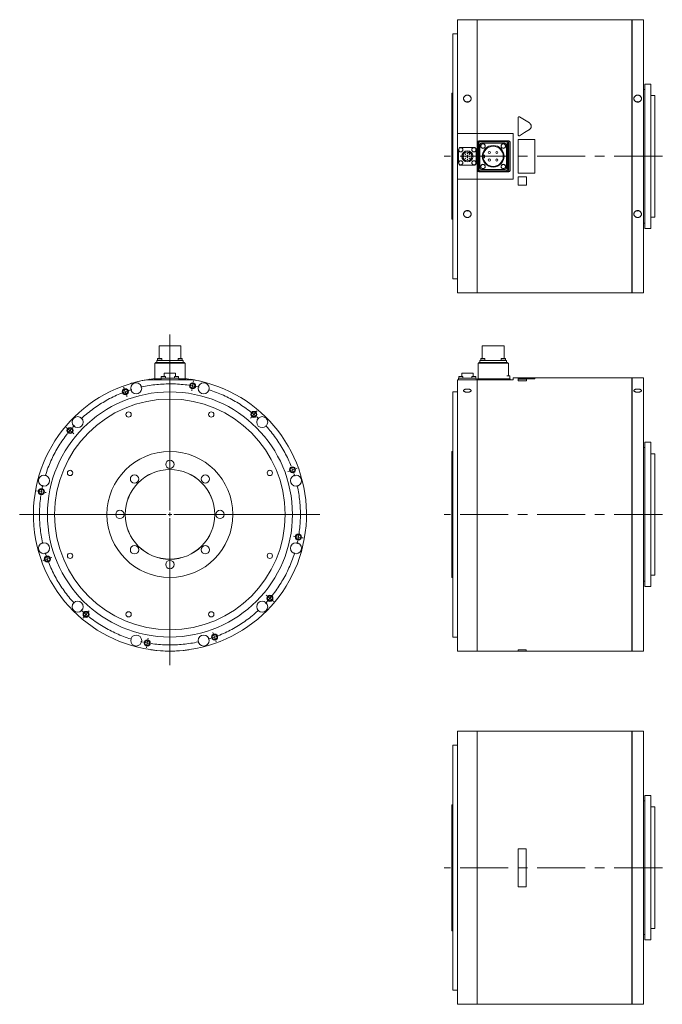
# Model space of a CAD drawing. Header units: millimetres. Extents: x 150 to 1959, y 73 to 1400.
# Tile 1 of 4: x 150 to 997, y 73 to 1370. Entities that reach past the tile are written whole.
import ezdxf

# ---------------------------------------------------------------- set-up
doc = ezdxf.new("R2010")
doc.units = ezdxf.units.MM
doc.header["$LTSCALE"] = 5
doc.linetypes.add('CENTERX2', pattern=[20.32, 12.7, -2.54, 2.54, -2.54])

# ---------------------------------------------------------------- blocks, each defined once
blk = doc.blocks.new('SW_CENTERMARKSYMBOL_3')
at = {"color": 6, "linetype": 'Continuous', "lineweight": 0}
for p, q in [((89.6, 12.7), (89.8, 14.2)), ((-1.7, 4.7), (-2.2, 6.1)), ((0, 0), (-0.9, 2.3)), ((0, 0), (0.9, -2.3)), ((87.8, 2.8), (87.6, 1.4)), ((88.7, 7.8), (88.3, 5.3)), ((88.7, 7.8), (89.1, 10.2)), ((1.7, -4.7), (2.2, -6.1)), ((172.6, -26), (173.6, -24.9)), ((166.2, -33.7), (165.2, -34.8)), ((169.4, -29.9), (167.8, -31.8)), ((169.4, -29.9), (171, -28)), ((-76.8, -47.9), (-77.9, -46.9)), ((-72.9, -51.1), (-74.8, -49.5)), ((-72.9, -51.1), (-71, -52.7)), ((-69.1, -54.3), (-68, -55.2)), ((220.5, -102.8), (218.1, -103.7)), ((220.5, -102.8), (222.8, -101.9)), ((225.2, -101.1), (226.6, -100.6)), ((215.8, -104.5), (214.3, -105)), ((-115.5, -130.9), (-117, -130.6)), ((-110.6, -131.8), (-113, -131.3)), ((-110.6, -131.8), (-108.1, -132.2)), ((-105.6, -132.6), (-104.2, -132.9)), ((223.3, -190.6), (221.8, -190.4)), ((228.2, -191.5), (225.8, -191.1)), ((228.2, -191.5), (230.7, -191.9)), ((233.1, -192.4), (234.6, -192.6)), ((-102.8, -220.5), (-105.1, -221.3)), ((-102.8, -220.5), (-100.5, -219.6)), ((-98.1, -218.7), (-96.7, -218.2)), ((-107.5, -222.2), (-108.9, -222.7)), ((186.8, -269), (185.6, -268)), ((190.6, -272.2), (188.7, -270.6)), ((190.6, -272.2), (192.5, -273.8)), ((194.4, -275.4), (195.6, -276.4)), ((-54.9, -297.2), (-55.9, -298.4)), ((-51.7, -293.4), (-53.3, -295.3)), ((-51.7, -293.4), (-50.1, -291.5)), ((-48.5, -289.6), (-47.6, -288.4)), ((115.9, -318.6), (115.4, -317.1)), ((117.7, -323.3), (116.8, -320.9)), ((117.7, -323.3), (118.5, -325.6)), ((28.1, -335.9), (27.8, -337.4)), ((29, -331), (28.5, -333.5)), ((29, -331), (29.4, -328.6)), ((29.8, -326.1), (30.1, -324.6)), ((119.4, -328), (119.9, -329.4))]:
    blk.add_line(p, q, dxfattribs=at)
for start, end in [(109.1672, 110), (80, 80.8328), (79.1672, 80), (110, 110.8328), (50, 50.8328), (49.1672, 50), (140, 140.8328), (139.1672, 140), (20, 20.8328), (19.1672, 20), (169.1672, 170), (170, 170.8328), (349.1672, 350), (350, 350.8328), (199.1672, 200), (200, 200.8328), (319.1672, 320), (320, 320.8328), (229.1672, 230), (230, 230.8328), (289.1672, 290), (290, 290.8328), (259.1672, 260), (260, 260.8328)]:
    blk.add_arc((58.8, -161.6), 172, start, end, dxfattribs=at)
at = {"color": 6, "linetype": 'CENTERX2', "lineweight": 0}
for start, end in [(81.6656, 108.3344), (51.6656, 78.3344), (111.6656, 138.3344), (21.6656, 48.3344), (141.6656, 168.3344), (351.6656, 18.3344), (171.6656, 198.3344), (321.6656, 348.3344), (201.6656, 228.3344), (291.6656, 318.3344), (231.6656, 258.3344), (261.6656, 288.3344)]:
    blk.add_arc((58.8, -161.6), 172, start, end, dxfattribs=at)
blk = doc.blocks.new('SW_CENTERMARKSYMBOL_4')
at = {"color": 6, "linetype": 'Continuous', "lineweight": 0}
for p, q in [((0, 5), (0, 237.2)), ((-5, 0), (-198.1, 0)), ((0, 0), (-2.5, 0)), ((0, 0), (0, 2.5)), ((0, 0), (0, -2.5)), ((0, 0), (2.5, 0)), ((5, 0), (197.7, 0)), ((0, -5), (0, -198.5))]:
    blk.add_line(p, q, dxfattribs=at)

msp = doc.modelspace()

# ---------------------------------------------------------------- linework, layer by layer
at = {"color": 7, "linetype": 'Continuous', "lineweight": 15}
for p, q in [((753, 1370.4), (727, 1370.4)), ((727, 1370.4), (727, 1220.3)), ((753, 1370.4), (753, 1220.3)), ((753.1, 1369.4), (753, 1369.4)), ((956.9, 1370.4), (753.1, 1370.4)), ((753.1, 1220.3), (753.1, 1370.4)), ((956.9, 1370.4), (956.9, 1010.4)), ((957, 1369.4), (956.9, 1369.4)), ((972, 1370.4), (957, 1370.4)), ((957, 1010.4), (957, 1370.4)), ((972, 1370.4), (972, 1010.4)), ((727, 1351.9), (721, 1351.9)), ((721, 1351.9), (721, 1028.9)), ((982, 1285.4), (974, 1285.4)), ((974, 1285.4), (974, 1095.4)), ((982, 1285.4), (982, 1095.4)), ((721, 1273.4), (719.5, 1273.4)), ((719.5, 1273.4), (719.5, 1107.4)), ((974, 1278.4), (972, 1278.4)), ((987, 1270.4), (982, 1270.4)), ((987, 1270.4), (987, 1110.4)), ((807, 1218.6), (807, 1241.2)), ((753, 1220.3), (727, 1220.3)), ((727, 1220.3), (727, 1160.5)), ((753, 1220.3), (753, 1160.5)), ((753.1, 1220.2), (753, 1220.2)), ((800.5, 1220.3), (753.1, 1220.3)), ((753.1, 1160.5), (753.1, 1220.3)), ((800.5, 1160.5), (800.5, 1220.3)), ((753.5, 1209), (753.5, 1171.8)), ((754, 1208.5), (754, 1172.3)), ((755, 1207.5), (755, 1173.3)), ((794.6, 1210.9), (755.3, 1210.9)), ((792.1, 1210.4), (755.8, 1210.4)), ((791.1, 1209.4), (756.8, 1209.4)), ((789.5, 1207.8), (758.4, 1207.8)), ((794.1, 1210.4), (792.1, 1210.4)), ((793, 1173.3), (793, 1207.5)), ((794, 1172.3), (794, 1208.5)), ((796, 1172.3), (796, 1208.5)), ((796.5, 1171.8), (796.5, 1209)), ((807, 1218.6), (807, 1218.6)), ((807, 1212.4), (829, 1212.4)), ((807, 1168.4), (807, 1212.4)), ((829, 1212.4), (829, 1168.4)), ((728.3, 1199.3), (728.3, 1181.5)), ((748.9, 1202.1), (731.1, 1202.1)), ((741.9, 1196.1), (741.5, 1195.5)), ((741.5, 1195.5), (743.6, 1194.3)), ((743.6, 1194.3), (743.9, 1194.9)), ((751.7, 1181.5), (751.7, 1199.3)), ((756.5, 1206), (756.5, 1174.8)), ((791.4, 1174.8), (791.4, 1206)), ((734.1, 1191.6), (734.8, 1191.6)), ((734.1, 1189.2), (734.8, 1189.2)), ((734.8, 1189.2), (734.8, 1191.6)), ((743.9, 1186.8), (745, 1188.8)), ((744.5, 1186.4), (743.9, 1186.8)), ((745, 1188.8), (745.6, 1188.5)), ((762.5, 1192.1), (760.8, 1192.1)), ((760.8, 1188.6), (762.5, 1188.6)), ((762.5, 1188.6), (762.5, 1192.1)), ((731.1, 1178.7), (748.9, 1178.7)), ((755.3, 1169.9), (794.6, 1169.9)), ((755.8, 1170.4), (792.1, 1170.4)), ((756.8, 1171.4), (791.1, 1171.4)), ((758.4, 1172.9), (789.5, 1172.9)), ((792.1, 1170.4), (794.1, 1170.4)), ((829, 1168.4), (807, 1168.4)), ((727, 1160.5), (753, 1160.5)), ((727, 1160.5), (727, 1010.4)), ((753, 1160.6), (753.1, 1160.6)), ((753, 1160.5), (753, 1010.4)), ((753.1, 1010.4), (753.1, 1160.5)), ((753.1, 1160.5), (800.5, 1160.5)), ((807, 1163.4), (818, 1163.4)), ((807, 1163.4), (818, 1163.4)), ((807, 1152.4), (807, 1163.4)), ((807, 1163.4), (807, 1163.4)), ((818, 1163.4), (818, 1152.4)), ((818, 1163.4), (818, 1163.4)), ((818, 1152.4), (807, 1152.4)), ((719.5, 1107.4), (721, 1107.4)), ((982, 1110.4), (987, 1110.4)), ((972, 1102.4), (974, 1102.4)), ((974, 1095.4), (982, 1095.4)), ((721, 1028.9), (727, 1028.9)), ((727, 1010.4), (753, 1010.4)), ((753, 1011.4), (753.1, 1011.4)), ((753.1, 1010.4), (956.9, 1010.4)), ((956.9, 1011.4), (957, 1011.4)), ((957, 1010.4), (972, 1010.4)), ((333.6, 940.6), (333.6, 924)), ((333.6, 940.6), (362.2, 940.6)), ((362.2, 924), (362.2, 940.6)), ((759.7, 940.6), (759.7, 924)), ((759.7, 940.6), (788.3, 940.6)), ((788.3, 924), (788.3, 940.6)), ((330.5, 918.8), (330.5, 921.6)), ((330.5, 921.6), (332.3, 921.6)), ((331.4, 922), (331.4, 921.6)), ((331.4, 922), (337.4, 922)), ((331.7, 924), (331.7, 922)), ((331.7, 924), (337.2, 924)), ((332.3, 921.6), (363.5, 921.6)), ((337.2, 922), (337.2, 924)), ((337.4, 921.6), (337.4, 922)), ((358.4, 922), (358.4, 921.6)), ((358.4, 922), (364.4, 922)), ((358.7, 924), (358.7, 922)), ((358.7, 924), (364.2, 924)), ((363.5, 921.6), (365.4, 921.6)), ((364.2, 922), (364.2, 924)), ((364.4, 921.6), (364.4, 922)), ((365.4, 921.6), (365.4, 918.8)), ((756.5, 918.8), (756.5, 921.6)), ((756.5, 921.6), (758.4, 921.6)), ((757.5, 922), (757.5, 921.6)), ((757.5, 922), (763.5, 922)), ((757.7, 924), (757.7, 922)), ((757.7, 924), (763.2, 924)), ((758.4, 921.6), (789.5, 921.6)), ((763.2, 922), (763.2, 924)), ((763.5, 921.6), (763.5, 922)), ((784.4, 922), (784.4, 921.6)), ((784.4, 922), (790.4, 922)), ((784.7, 924), (784.7, 922)), ((784.7, 924), (790.2, 924)), ((789.5, 921.6), (791.4, 921.6)), ((790.2, 922), (790.2, 924)), ((790.4, 921.6), (790.4, 922)), ((791.4, 921.6), (791.4, 918.8)), ((327.9, 897.1), (327.9, 917.8)), ((327.9, 917.8), (329.8, 917.8)), ((328.9, 917.8), (328.9, 918.8)), ((328.9, 918.8), (330.8, 918.8)), ((329.8, 917.8), (366, 917.8)), ((330.8, 918.8), (365, 918.8)), ((365, 918.8), (366.9, 918.8)), ((366, 917.8), (367.9, 917.8)), ((366.9, 918.8), (366.9, 917.8)), ((367.9, 917.8), (367.9, 897.1)), ((754, 897.1), (754, 917.8)), ((754, 917.8), (755.8, 917.8)), ((755, 917.8), (755, 918.8)), ((755, 918.8), (756.8, 918.8)), ((755.8, 917.8), (792.1, 917.8)), ((756.8, 918.8), (791.1, 918.8)), ((791.1, 918.8), (793, 918.8)), ((792.1, 917.8), (794, 917.8)), ((793, 918.8), (793, 917.8)), ((794, 917.8), (794, 901.1)), ((318, 896.1), (377.8, 896.1)), ((327.9, 897.6), (325.9, 897.4)), ((325.9, 897.3), (325.9, 897.4)), ((327.4, 896.1), (327.4, 897.1)), ((327.4, 897.1), (329.3, 897.1)), ((329.3, 897.1), (336.2, 897.1)), ((336.2, 896.1), (336.2, 898.1)), ((336.2, 898.1), (339, 898.1)), ((336.5, 900.1), (336.5, 898.1)), ((336.5, 900.1), (342, 900.1)), ((339, 898.1), (356.8, 898.1)), ((340.5, 904.7), (340.5, 900.1)), ((340.5, 904.7), (355.3, 904.7)), ((342, 898.1), (342, 900.1)), ((353.8, 900.1), (353.8, 898.1)), ((353.8, 900.1), (359.3, 900.1)), ((355.3, 900.1), (355.3, 904.7)), ((356.8, 898.1), (359.6, 898.1)), ((359.3, 898.1), (359.3, 900.1)), ((359.6, 898.1), (359.6, 896.1)), ((359.6, 897.1), (366.5, 897.1)), ((366.5, 897.1), (368.4, 897.1)), ((369.9, 897.4), (367.9, 897.6)), ((368.4, 897.1), (368.4, 896.1)), ((369.9, 897.3), (369.9, 897.4)), ((374.9, 896.6), (374.9, 896.7)), ((727, 896.1), (727, 538.6)), ((727, 896.1), (753, 896.1)), ((728.3, 896.1), (728.3, 898.1)), ((728.3, 898.1), (731.1, 898.1)), ((728.6, 900.1), (728.6, 898.1)), ((728.6, 900.1), (734.1, 900.1)), ((731.1, 898.1), (748.9, 898.1)), ((732.6, 904.7), (732.6, 900.1)), ((732.6, 904.7), (747.4, 904.7)), ((734.1, 898.1), (734.1, 900.1)), ((745.8, 900.1), (745.8, 898.1)), ((745.8, 900.1), (751.3, 900.1)), ((747.4, 900.1), (747.4, 904.7)), ((748.9, 898.1), (751.7, 898.1)), ((751.3, 898.1), (751.3, 900.1)), ((751.7, 898.1), (751.7, 896.1)), ((753, 896.1), (753, 538.6)), ((753, 895.1), (753.1, 895.1)), ((753.1, 896.1), (800.5, 896.1)), ((753.1, 538.6), (753.1, 896.1)), ((753.5, 896.1), (753.5, 897.1)), ((753.5, 897.1), (755.3, 897.1)), ((755.3, 897.1), (794.6, 897.1)), ((792.1, 901.1), (794.1, 901.1)), ((794.1, 901.1), (796, 901.1)), ((794.6, 897.1), (796.5, 897.1)), ((796, 901.1), (796, 897.1)), ((796.5, 897.1), (796.5, 896.1)), ((807, 898.6), (800.5, 898.6)), ((800.5, 896.1), (800.5, 898.6)), ((829, 898.7), (807, 898.7)), ((807, 897.4), (807, 898.7)), ((807, 897.3), (807, 897.4)), ((829, 897.4), (807, 897.4)), ((829, 897.3), (807, 897.3)), ((807, 896.7), (818, 896.7)), ((807, 894.7), (807, 896.7)), ((818, 896.7), (818, 894.7)), ((829, 898.7), (829, 897.4)), ((956.9, 898.6), (829, 898.6)), ((829, 897.3), (829, 897.4)), ((956.9, 898.6), (956.9, 538.6)), ((957, 897.6), (956.9, 897.6)), ((972, 898.6), (957, 898.6)), ((957, 718.6), (957, 898.6)), ((972, 898.6), (972, 538.6)), ((385.9, 894.6), (385.9, 894.7)), ((807, 894.6), (807, 894.7)), ((818, 894.7), (807, 894.7)), ((818, 894.6), (807, 894.6)), ((818, 894.6), (818, 894.7)), ((727, 880.1), (721, 880.1)), ((721, 880.1), (721, 557.1)), ((974, 806.6), (972, 806.6)), ((982, 813.6), (974, 813.6)), ((974, 813.6), (974, 623.6)), ((982, 813.6), (982, 623.6)), ((721, 801.6), (719.5, 801.6)), ((719.5, 801.6), (719.5, 635.6)), ((987, 798.6), (982, 798.6)), ((987, 798.6), (987, 638.6)), ((957, 538.6), (957, 718.6)), ((719.5, 635.6), (721, 635.6)), ((982, 638.6), (987, 638.6)), ((972, 630.6), (974, 630.6)), ((974, 623.6), (982, 623.6)), ((721, 557.1), (727, 557.1)), ((322.9, 540.4), (322.9, 540.3)), ((372.9, 540.4), (372.9, 540.3)), ((727, 538.6), (753, 538.6)), ((753, 539.6), (753.1, 539.6)), ((753.1, 538.6), (807, 538.6)), ((817.5, 540.4), (807, 540.4)), ((807, 540.4), (807, 540.3)), ((807, 540.3), (807, 538.5)), ((817.5, 540.3), (807, 540.3)), ((807, 538.5), (817.5, 538.5)), ((817.5, 540.4), (817.5, 540.3)), ((817.5, 538.5), (817.5, 540.3)), ((817.5, 538.6), (956.9, 538.6)), ((956.9, 539.6), (957, 539.6)), ((957, 538.6), (972, 538.6)), ((753, 433.2), (727, 433.2)), ((727, 433.2), (727, 73.2)), ((753, 433.2), (753, 73.2)), ((753.1, 432.2), (753, 432.2)), ((956.9, 433.2), (753.1, 433.2)), ((753.1, 73.2), (753.1, 433.2)), ((956.9, 433.2), (956.9, 73.2)), ((957, 432.2), (956.9, 432.2)), ((972, 433.2), (957, 433.2)), ((957, 73.2), (957, 433.2)), ((972, 433.2), (972, 73.2)), ((727, 414.7), (721, 414.7)), ((721, 414.7), (721, 91.7)), ((974, 341.2), (972, 341.2)), ((982, 348.2), (974, 348.2)), ((974, 348.2), (974, 158.2)), ((982, 348.2), (982, 158.2)), ((721, 336.2), (719.5, 336.2)), ((719.5, 336.2), (719.5, 170.2)), ((987, 333.2), (982, 333.2)), ((987, 333.2), (987, 173.2)), ((817.5, 278.2), (807, 278.2)), ((807, 278.2), (807, 228.2)), ((817.5, 228.2), (817.5, 278.2)), ((807, 228.2), (817.5, 228.2)), ((719.5, 170.2), (721, 170.2)), ((982, 173.2), (987, 173.2)), ((972, 165.2), (974, 165.2)), ((974, 158.2), (982, 158.2)), ((721, 91.7), (727, 91.7)), ((727, 73.2), (753, 73.2)), ((753, 74.2), (753.1, 74.2)), ((753.1, 73.2), (956.9, 73.2)), ((956.9, 74.2), (957, 74.2)), ((957, 73.2), (972, 73.2))]:
    msp.add_line(p, q, dxfattribs=at)
at = {"color": 6, "linetype": 'CENTERX2', "lineweight": 0}
for p, q in [((997, 1190.4), (709.5, 1190.4)), ((997, 718.6), (709.5, 718.6)), ((997, 253.2), (709.5, 253.2))]:
    msp.add_line(p, q, dxfattribs=at)
at = {"color": 7, "linetype": 'Continuous', "lineweight": 15, "flags": 128}
for points in [[(808.8, 1242.2), (815.2, 1238.3), (821.7, 1234.3)], [(821.7, 1225.6), (815.3, 1221.6), (808.8, 1217.6)], [(821.7, 1225.5), (815.3, 1221.6), (808.8, 1217.6)], [(738.3, 1118.5), (738.6, 1118.4), (740, 1118.2)], [(740, 1118.2), (741.3, 1118.4), (741.7, 1118.5)], [(962.8, 1118.5), (963.1, 1118.4), (964.5, 1118.2)], [(964.5, 1118.2), (965.8, 1118.4), (966.2, 1118.5)], [(327.9, 897.5), (325.4, 897.2), (318, 896.1)], [(377.8, 896.1), (370.4, 897.2), (367.9, 897.5)]]:
    msp.add_lwpolyline(points, dxfattribs=at)
at = {"color": 7, "linetype": 'Continuous', "lineweight": 15}
for centre, radius in [((760.5, 1203.9), 3), ((760.5, 1203.9), 2.75), ((787.4, 1203.9), 3), ((787.4, 1203.9), 2.75), ((731.3, 1199), 2.75), ((740, 1190.4), 7.4), ((740, 1190.4), 6), ((737.3, 1193.1), 0.375), ((740, 1194.4), 0.375), ((742.6, 1193.1), 0.375), ((748.6, 1199), 2.75), ((774, 1190.4), 14.3), ((774, 1190.4), 13.3), ((769.1, 1195.4), 1.5), ((778.8, 1195.4), 1.5), ((731.3, 1181.8), 2.75), ((737.3, 1190.4), 0.375), ((737.3, 1187.7), 0.375), ((740, 1191.7), 0.375), ((740, 1189.1), 0.375), ((740, 1186.4), 0.375), ((742.6, 1190.4), 0.375), ((742.6, 1187.7), 0.375), ((748.6, 1181.8), 2.75), ((769.1, 1185.4), 1.5), ((778.8, 1185.4), 1.5), ((760.5, 1176.9), 3), ((760.5, 1176.9), 2.75), ((787.4, 1176.9), 3), ((787.4, 1176.9), 2.75), ((303.4, 884.8), 7.25), ((392.4, 884.8), 7.25), ((347.9, 718.6), 161.5), ((347.9, 718.6), 152), ((226.3, 840.2), 7.25), ((293.4, 850.3), 3.5), ((402.4, 850.3), 3.5), ((469.5, 840.2), 7.25), ((347.9, 718.6), 83), ((347.9, 784.6), 5.5), ((181.8, 763.1), 7.25), ((216.3, 773.2), 3.5), ((347.9, 718.6), 59.1), ((347.9, 718.6), 59), ((301.2, 765.3), 5.5), ((394.6, 765.3), 5.5), ((479.6, 773.2), 3.5), ((514.1, 763.1), 7.25), ((281.9, 718.6), 5.5), ((413.9, 718.6), 5.5), ((181.8, 674.1), 7.25), ((301.2, 672), 5.5), ((394.6, 672), 5.5), ((514.1, 674.1), 7.25), ((216.3, 664.1), 3.5), ((479.6, 664.1), 3.5), ((347.9, 652.6), 5.5), ((226.3, 597), 7.25), ((469.5, 597), 7.25), ((293.4, 587), 3.5), ((402.4, 587), 3.5), ((303.4, 552.5), 7.25), ((392.4, 552.5), 7.25)]:
    msp.add_circle(centre, radius, dxfattribs=at)
at = {"color": 6, "linetype": 'Continuous', "lineweight": 15}
for centre in [(289.1, 880.2), (377.8, 888), (458.5, 850.4), (216.2, 829.2), (509.5, 777.4), (178.5, 748.5), (517.3, 688.8), (186.3, 659.8), (479.7, 608.1), (237.4, 586.9), (406.7, 557), (318, 549.2)]:
    msp.add_circle(centre, 4, dxfattribs=at)
for centre in [(289.1, 880.2), (377.8, 888), (458.5, 850.4), (216.2, 829.2), (509.5, 777.4), (178.5, 748.5), (517.3, 688.8), (186.3, 659.8), (479.7, 608.1), (237.4, 586.9), (406.7, 557), (318, 549.2)]:
    msp.add_circle(centre, 3.33)
at = {"color": 7, "linetype": 'Continuous', "lineweight": 15}
for centre, radius, start, end in [((740, 1257.1), 5.48, 71.624, 108.4768), ((964.5, 1257.1), 5.48, 71.624, 108.4768), ((755.3, 1209), 1.88, 90, 180), ((755.8, 1208.5), 1.88, 90, 180), ((756.8, 1207.5), 1.88, 90, 180), ((758.4, 1206), 1.88, 90, 180), ((789.5, 1206), 1.88, 0, 90), ((791.1, 1207.5), 1.88, 0, 90), ((792.1, 1208.5), 1.88, 0, 90), ((794.1, 1208.5), 1.88, 0, 90), ((794.6, 1209), 1.88, 0, 90), ((731.1, 1199.3), 2.8, 90, 180), ((748.9, 1199.3), 2.8, 0, 90), ((731.1, 1181.5), 2.8, 180, 270), ((748.9, 1181.5), 2.8, 270, 0), ((755.3, 1171.8), 1.88, 180, 270), ((755.8, 1172.3), 1.88, 180, 270), ((756.8, 1173.3), 1.88, 180, 270), ((758.4, 1174.8), 1.88, 180, 270), ((789.5, 1174.8), 1.88, 270, 0), ((791.1, 1173.3), 1.88, 270, 0), ((792.1, 1172.3), 1.88, 270, 0), ((794.1, 1172.3), 1.88, 270, 0), ((794.6, 1171.8), 1.88, 270, 0), ((347.9, 718.6), 180, 99.5604, 80.4396), ((347.9, 718.6), 180.1, 99.0135, 106.3929), ((347.9, 718.6), 180.1, 77.8125, 81.3731), ((347.9, 718.6), 180.1, 262.0164, 277.9836)]:
    msp.add_arc(centre, radius, start, end, dxfattribs=at)
for points, knots in [([(740, 1261.9), (739.6, 1261.9), (739.3, 1261.9), (738.8, 1262), (738.7, 1262.1), (738.4, 1262.1), (738.2, 1262.2), (737.7, 1262.4), (737.5, 1262.5), (736.9, 1262.8), (736.7, 1263), (736.2, 1263.5), (736, 1263.7), (735.6, 1264.2), (735.5, 1264.4), (735.2, 1265), (735.1, 1265.3), (735, 1265.9), (735, 1266.2), (735, 1266.8), (735, 1267.1), (735.1, 1267.6), (735.2, 1267.9), (735.5, 1268.5), (735.6, 1268.7), (736, 1269.2), (736.2, 1269.4), (736.7, 1269.9), (736.9, 1270), (737.3, 1270.3), (737.5, 1270.4), (737.7, 1270.5), (737.9, 1270.6), (738.3, 1270.7), (738.7, 1270.8), (739.3, 1270.9), (739.6, 1271), (740.3, 1271), (740.6, 1270.9), (741.3, 1270.8), (741.6, 1270.7), (742.2, 1270.5), (742.5, 1270.4), (743, 1270), (743.3, 1269.9), (743.7, 1269.4), (743.9, 1269.2), (744.3, 1268.7), (744.4, 1268.5), (744.7, 1267.9), (744.8, 1267.6), (744.9, 1267.1), (745, 1266.8), (745, 1266.2), (744.9, 1265.9), (744.8, 1265.4), (744.8, 1265.3), (744.7, 1265), (744.6, 1264.9), (744.5, 1264.4), (744.3, 1264.2), (743.9, 1263.7), (743.7, 1263.5), (743.3, 1263), (743, 1262.8), (742.6, 1262.6), (742.5, 1262.5), (742.2, 1262.4), (742, 1262.3), (741.6, 1262.1), (741.3, 1262), (740.6, 1261.9), (740.3, 1261.9), (740, 1261.9)], [0, 0, 0, 0, 0.03125, 0.03125, 0.046875, 0.046875, 0.0625, 0.0625, 0.09375, 0.09375, 0.125, 0.125, 0.15625, 0.15625, 0.1875, 0.1875, 0.21875, 0.21875, 0.25, 0.25, 0.28125, 0.28125, 0.3125, 0.3125, 0.34375, 0.34375, 0.375, 0.375, 0.40625, 0.40625, 0.421875, 0.421875, 0.4375, 0.4375, 0.46875, 0.46875, 0.5, 0.5, 0.53125, 0.53125, 0.5625, 0.5625, 0.59375, 0.59375, 0.625, 0.625, 0.65625, 0.65625, 0.6875, 0.6875, 0.71875, 0.71875, 0.75, 0.75, 0.78125, 0.78125, 0.796875, 0.796875, 0.8125, 0.8125, 0.84375, 0.84375, 0.875, 0.875, 0.90625, 0.90625, 0.921875, 0.921875, 0.9375, 0.9375, 0.96875, 0.96875, 1, 1, 1, 1]), ([(964.5, 1261.9), (964.1, 1261.9), (963.8, 1261.9), (963.3, 1262), (963.2, 1262.1), (962.9, 1262.1), (962.7, 1262.2), (962.2, 1262.4), (962, 1262.5), (961.4, 1262.8), (961.2, 1263), (960.7, 1263.5), (960.5, 1263.7), (960.1, 1264.2), (960, 1264.4), (959.7, 1265), (959.6, 1265.3), (959.5, 1265.9), (959.5, 1266.2), (959.5, 1266.8), (959.5, 1267.1), (959.6, 1267.6), (959.7, 1267.9), (960, 1268.5), (960.1, 1268.7), (960.5, 1269.2), (960.7, 1269.4), (961.2, 1269.9), (961.4, 1270), (961.8, 1270.3), (962, 1270.4), (962.2, 1270.5), (962.4, 1270.6), (962.8, 1270.7), (963.2, 1270.8), (963.8, 1270.9), (964.1, 1271), (964.8, 1271), (965.1, 1270.9), (965.8, 1270.8), (966.1, 1270.7), (966.7, 1270.5), (967, 1270.4), (967.5, 1270), (967.8, 1269.9), (968.2, 1269.4), (968.4, 1269.2), (968.8, 1268.7), (968.9, 1268.5), (969.2, 1267.9), (969.3, 1267.6), (969.4, 1267.1), (969.5, 1266.8), (969.5, 1266.2), (969.4, 1265.9), (969.3, 1265.4), (969.3, 1265.3), (969.2, 1265), (969.1, 1264.9), (969, 1264.4), (968.8, 1264.2), (968.4, 1263.7), (968.2, 1263.5), (967.8, 1263), (967.5, 1262.8), (967.1, 1262.6), (967, 1262.5), (966.7, 1262.4), (966.5, 1262.3), (966.1, 1262.1), (965.8, 1262), (965.1, 1261.9), (964.8, 1261.9), (964.5, 1261.9)], [0, 0, 0, 0, 0.03125, 0.03125, 0.046875, 0.046875, 0.0625, 0.0625, 0.09375, 0.09375, 0.125, 0.125, 0.15625, 0.15625, 0.1875, 0.1875, 0.21875, 0.21875, 0.25, 0.25, 0.28125, 0.28125, 0.3125, 0.3125, 0.34375, 0.34375, 0.375, 0.375, 0.40625, 0.40625, 0.421875, 0.421875, 0.4375, 0.4375, 0.46875, 0.46875, 0.5, 0.5, 0.53125, 0.53125, 0.5625, 0.5625, 0.59375, 0.59375, 0.625, 0.625, 0.65625, 0.65625, 0.6875, 0.6875, 0.71875, 0.71875, 0.75, 0.75, 0.78125, 0.78125, 0.796875, 0.796875, 0.8125, 0.8125, 0.84375, 0.84375, 0.875, 0.875, 0.90625, 0.90625, 0.921875, 0.921875, 0.9375, 0.9375, 0.96875, 0.96875, 1, 1, 1, 1]), ([(807, 1241.2), (807, 1241.3), (807, 1241.4), (807, 1241.6), (807.1, 1241.7), (807.2, 1241.9), (807.2, 1242), (807.3, 1242.1), (807.4, 1242.1), (807.5, 1242.2), (807.5, 1242.2), (807.7, 1242.3), (807.7, 1242.4), (808, 1242.4), (808.1, 1242.4), (808.4, 1242.4), (808.6, 1242.4), (808.8, 1242.2)], [0, 0, 0, 0, 0.125, 0.125, 0.25, 0.25, 0.375, 0.375, 0.4375, 0.4375, 0.5, 0.5, 0.625, 0.625, 0.75, 0.75, 1, 1, 1, 1]), ([(821.7, 1234.3), (821.9, 1234.1), (822.1, 1234), (822.4, 1233.7), (822.6, 1233.6), (822.9, 1233.3), (823, 1233.1), (823.3, 1232.8), (823.4, 1232.6), (823.6, 1232.2), (823.7, 1232), (823.9, 1231.6), (823.9, 1231.4), (824.1, 1230.8), (824.2, 1230.4), (824.2, 1229.7), (824.1, 1229.5), (824.1, 1229.2), (824.1, 1229.1), (824, 1228.9), (824, 1228.7), (823.9, 1228.4), (823.9, 1228.2), (823.7, 1227.8), (823.6, 1227.6), (823.4, 1227.2), (823.3, 1227.1), (823, 1226.7), (822.9, 1226.5), (822.4, 1226.1), (822.1, 1225.8), (821.7, 1225.6)], [0, 0, 0, 0, 0.0625, 0.0625, 0.125, 0.125, 0.1875, 0.1875, 0.25, 0.25, 0.3125, 0.3125, 0.375, 0.375, 0.5, 0.5, 0.5625, 0.5625, 0.59375, 0.59375, 0.625, 0.625, 0.6875, 0.6875, 0.75, 0.75, 0.8125, 0.8125, 0.875, 0.875, 1, 1, 1, 1]), ([(824.2, 1229.9), (824.2, 1229.8), (824.2, 1229.7), (824.1, 1229.5), (824.1, 1229.3), (824.1, 1229), (824, 1228.8), (824, 1228.5), (823.8, 1228), (823.5, 1227.4), (823.2, 1226.9), (822.8, 1226.4), (822.4, 1226.1), (822.1, 1225.8), (821.9, 1225.6), (821.7, 1225.5)], [0, 0, 0, 0, 0.041785, 0.083409, 0.124944, 0.16646, 0.208028, 0.249719, 0.374967, 0.499932, 0.625153, 0.750059, 0.833588, 0.916694, 1, 1, 1, 1]), ([(808.8, 1217.6), (808.8, 1217.6), (808.7, 1217.5), (808.6, 1217.5), (808.5, 1217.4), (808.3, 1217.4), (808.1, 1217.4), (807.9, 1217.4), (807.6, 1217.5), (807.3, 1217.7), (807.1, 1217.9), (807, 1218.1), (807, 1218.3), (807, 1218.4), (807, 1218.5), (807, 1218.6)], [0, 0, 0, 0, 0.041732, 0.083284, 0.12499, 0.187518, 0.250129, 0.375063, 0.499925, 0.624521, 0.749263, 0.811808, 0.874497, 0.937211, 1, 1, 1, 1]), ([(808.8, 1217.6), (808.6, 1217.5), (808.4, 1217.4), (808.1, 1217.4), (808, 1217.4), (807.8, 1217.5), (807.7, 1217.5), (807.4, 1217.7), (807.2, 1217.8), (807, 1218.2), (807, 1218.4), (807, 1218.6)], [0, 0, 0, 0, 0.25, 0.25, 0.375, 0.375, 0.5, 0.5, 0.75, 0.75, 1, 1, 1, 1]), ([(740, 1109.8), (739.6, 1109.8), (739.3, 1109.8), (738.8, 1109.9), (738.7, 1110), (738.4, 1110.1), (738.2, 1110.1), (737.7, 1110.3), (737.5, 1110.4), (736.9, 1110.7), (736.7, 1110.9), (736.2, 1111.3), (736, 1111.6), (735.6, 1112.1), (735.5, 1112.3), (735.2, 1112.9), (735.1, 1113.1), (735, 1113.7), (735, 1114), (735, 1114.6), (735, 1114.9), (735.1, 1115.5), (735.2, 1115.8), (735.5, 1116.3), (735.6, 1116.6), (736, 1117.1), (736.2, 1117.3), (736.7, 1117.7), (736.9, 1117.9), (737.3, 1118.2), (737.5, 1118.3), (737.7, 1118.4), (737.9, 1118.5), (738.3, 1118.6), (738.7, 1118.7), (739.3, 1118.8), (739.6, 1118.9), (740.3, 1118.9), (740.6, 1118.9), (741.3, 1118.7), (741.6, 1118.6), (742.2, 1118.4), (742.5, 1118.3), (743, 1117.9), (743.3, 1117.8), (743.7, 1117.3), (743.9, 1117.1), (744.3, 1116.6), (744.4, 1116.3), (744.7, 1115.8), (744.8, 1115.5), (744.9, 1114.9), (745, 1114.6), (745, 1114), (744.9, 1113.7), (744.8, 1113.3), (744.8, 1113.2), (744.7, 1112.9), (744.6, 1112.7), (744.5, 1112.3), (744.3, 1112.1), (743.9, 1111.6), (743.7, 1111.3), (743.3, 1110.9), (743, 1110.7), (742.6, 1110.5), (742.5, 1110.4), (742.2, 1110.3), (742, 1110.2), (741.6, 1110), (741.3, 1110), (740.6, 1109.8), (740.3, 1109.8), (740, 1109.8)], [0, 0, 0, 0, 0.03125, 0.03125, 0.046875, 0.046875, 0.0625, 0.0625, 0.09375, 0.09375, 0.125, 0.125, 0.15625, 0.15625, 0.1875, 0.1875, 0.21875, 0.21875, 0.25, 0.25, 0.28125, 0.28125, 0.3125, 0.3125, 0.34375, 0.34375, 0.375, 0.375, 0.40625, 0.40625, 0.421875, 0.421875, 0.4375, 0.4375, 0.46875, 0.46875, 0.5, 0.5, 0.53125, 0.53125, 0.5625, 0.5625, 0.59375, 0.59375, 0.625, 0.625, 0.65625, 0.65625, 0.6875, 0.6875, 0.71875, 0.71875, 0.75, 0.75, 0.78125, 0.78125, 0.796875, 0.796875, 0.8125, 0.8125, 0.84375, 0.84375, 0.875, 0.875, 0.90625, 0.90625, 0.921875, 0.921875, 0.9375, 0.9375, 0.96875, 0.96875, 1, 1, 1, 1]), ([(964.5, 1109.8), (964.1, 1109.8), (963.8, 1109.8), (963.3, 1109.9), (963.2, 1110), (962.9, 1110.1), (962.7, 1110.1), (962.2, 1110.3), (962, 1110.4), (961.4, 1110.7), (961.2, 1110.9), (960.7, 1111.3), (960.5, 1111.6), (960.1, 1112.1), (960, 1112.3), (959.7, 1112.9), (959.6, 1113.1), (959.5, 1113.7), (959.5, 1114), (959.5, 1114.6), (959.5, 1114.9), (959.6, 1115.5), (959.7, 1115.8), (960, 1116.3), (960.1, 1116.6), (960.5, 1117.1), (960.7, 1117.3), (961.2, 1117.7), (961.4, 1117.9), (961.8, 1118.2), (962, 1118.3), (962.2, 1118.4), (962.4, 1118.5), (962.8, 1118.6), (963.2, 1118.7), (963.8, 1118.8), (964.1, 1118.9), (964.8, 1118.9), (965.1, 1118.9), (965.8, 1118.7), (966.1, 1118.6), (966.7, 1118.4), (967, 1118.3), (967.5, 1117.9), (967.8, 1117.8), (968.2, 1117.3), (968.4, 1117.1), (968.8, 1116.6), (968.9, 1116.3), (969.2, 1115.8), (969.3, 1115.5), (969.4, 1114.9), (969.5, 1114.6), (969.5, 1114), (969.4, 1113.7), (969.3, 1113.3), (969.3, 1113.2), (969.2, 1112.9), (969.1, 1112.7), (969, 1112.3), (968.8, 1112.1), (968.4, 1111.6), (968.2, 1111.3), (967.8, 1110.9), (967.5, 1110.7), (967.1, 1110.5), (967, 1110.4), (966.7, 1110.3), (966.5, 1110.2), (966.1, 1110), (965.8, 1110), (965.1, 1109.8), (964.8, 1109.8), (964.5, 1109.8)], [0, 0, 0, 0, 0.03125, 0.03125, 0.046875, 0.046875, 0.0625, 0.0625, 0.09375, 0.09375, 0.125, 0.125, 0.15625, 0.15625, 0.1875, 0.1875, 0.21875, 0.21875, 0.25, 0.25, 0.28125, 0.28125, 0.3125, 0.3125, 0.34375, 0.34375, 0.375, 0.375, 0.40625, 0.40625, 0.421875, 0.421875, 0.4375, 0.4375, 0.46875, 0.46875, 0.5, 0.5, 0.53125, 0.53125, 0.5625, 0.5625, 0.59375, 0.59375, 0.625, 0.625, 0.65625, 0.65625, 0.6875, 0.6875, 0.71875, 0.71875, 0.75, 0.75, 0.78125, 0.78125, 0.796875, 0.796875, 0.8125, 0.8125, 0.84375, 0.84375, 0.875, 0.875, 0.90625, 0.90625, 0.921875, 0.921875, 0.9375, 0.9375, 0.96875, 0.96875, 1, 1, 1, 1]), ([(320.9, 896.7), (320.9, 896.7), (320.9, 896.7), (320.8, 896.7), (320.6, 896.6), (320.3, 896.6), (320, 896.5), (319.8, 896.5), (319.7, 896.5)], [0, 0, 0, 0, 0.069991, 0.255921, 0.441555, 0.627278, 0.813337, 1, 1, 1, 1]), ([(297.1, 891.4), (297, 891.4), (296.8, 891.3), (296.5, 891.2), (296.2, 891.1), (296, 891.1), (295.9, 891.1), (295.9, 891.1), (295.9, 891)], [0, 0, 0, 0, 0.184857, 0.37011, 0.555276, 0.739887, 0.924596, 1, 1, 1, 1]), ([(740, 879.6), (739.6, 879.6), (739.3, 879.6), (738.8, 879.6), (738.7, 879.7), (738.4, 879.7), (738.2, 879.7), (737.7, 879.8), (737.5, 879.9), (736.9, 880), (736.7, 880.1), (736.2, 880.3), (736, 880.4), (735.6, 880.7), (735.5, 880.8), (735.2, 881.1), (735.1, 881.2), (735, 881.5), (735, 881.6), (735, 881.9), (735, 882), (735.1, 882.3), (735.2, 882.4), (735.5, 882.7), (735.6, 882.8), (736, 883), (736.2, 883.1), (736.7, 883.3), (736.9, 883.4), (737.3, 883.5), (737.5, 883.5), (737.7, 883.6), (737.9, 883.6), (738.3, 883.7), (738.7, 883.7), (739.3, 883.8), (739.6, 883.8), (740.3, 883.8), (740.6, 883.8), (741.3, 883.7), (741.6, 883.7), (742.2, 883.6), (742.5, 883.5), (743, 883.4), (743.3, 883.3), (743.7, 883.1), (743.9, 883), (744.3, 882.8), (744.4, 882.7), (744.7, 882.4), (744.8, 882.3), (744.9, 882), (745, 881.9), (745, 881.6), (744.9, 881.5), (744.8, 881.3), (744.8, 881.2), (744.7, 881.1), (744.6, 881), (744.5, 880.8), (744.3, 880.7), (743.9, 880.4), (743.7, 880.3), (743.3, 880.1), (743, 880), (742.6, 879.9), (742.5, 879.9), (742.2, 879.8), (742, 879.8), (741.6, 879.7), (741.3, 879.7), (740.6, 879.6), (740.3, 879.6), (740, 879.6)], [0, 0, 0, 0, 0.03125, 0.03125, 0.046875, 0.046875, 0.0625, 0.0625, 0.09375, 0.09375, 0.125, 0.125, 0.15625, 0.15625, 0.1875, 0.1875, 0.21875, 0.21875, 0.25, 0.25, 0.28125, 0.28125, 0.3125, 0.3125, 0.34375, 0.34375, 0.375, 0.375, 0.40625, 0.40625, 0.421875, 0.421875, 0.4375, 0.4375, 0.46875, 0.46875, 0.5, 0.5, 0.53125, 0.53125, 0.5625, 0.5625, 0.59375, 0.59375, 0.625, 0.625, 0.65625, 0.65625, 0.6875, 0.6875, 0.71875, 0.71875, 0.75, 0.75, 0.78125, 0.78125, 0.796875, 0.796875, 0.8125, 0.8125, 0.84375, 0.84375, 0.875, 0.875, 0.90625, 0.90625, 0.921875, 0.921875, 0.9375, 0.9375, 0.96875, 0.96875, 1, 1, 1, 1]), ([(964.5, 879.6), (964.1, 879.6), (963.8, 879.6), (963.3, 879.6), (963.2, 879.7), (962.9, 879.7), (962.7, 879.7), (962.2, 879.8), (962, 879.9), (961.4, 880), (961.2, 880.1), (960.7, 880.3), (960.5, 880.4), (960.1, 880.7), (960, 880.8), (959.7, 881.1), (959.6, 881.2), (959.5, 881.5), (959.5, 881.6), (959.5, 881.9), (959.5, 882), (959.6, 882.3), (959.7, 882.4), (960, 882.7), (960.1, 882.8), (960.5, 883), (960.7, 883.1), (961.2, 883.3), (961.4, 883.4), (961.8, 883.5), (962, 883.5), (962.2, 883.6), (962.4, 883.6), (962.8, 883.7), (963.2, 883.7), (963.8, 883.8), (964.1, 883.8), (964.8, 883.8), (965.1, 883.8), (965.8, 883.7), (966.1, 883.7), (966.7, 883.6), (967, 883.5), (967.5, 883.4), (967.8, 883.3), (968.2, 883.1), (968.4, 883), (968.8, 882.8), (968.9, 882.7), (969.2, 882.4), (969.3, 882.3), (969.4, 882), (969.5, 881.9), (969.5, 881.6), (969.4, 881.5), (969.3, 881.3), (969.3, 881.2), (969.2, 881.1), (969.1, 881), (969, 880.8), (968.8, 880.7), (968.4, 880.4), (968.2, 880.3), (967.8, 880.1), (967.5, 880), (967.1, 879.9), (967, 879.9), (966.7, 879.8), (966.5, 879.8), (966.1, 879.7), (965.8, 879.7), (965.1, 879.6), (964.8, 879.6), (964.5, 879.6)], [0, 0, 0, 0, 0.03125, 0.03125, 0.046875, 0.046875, 0.0625, 0.0625, 0.09375, 0.09375, 0.125, 0.125, 0.15625, 0.15625, 0.1875, 0.1875, 0.21875, 0.21875, 0.25, 0.25, 0.28125, 0.28125, 0.3125, 0.3125, 0.34375, 0.34375, 0.375, 0.375, 0.40625, 0.40625, 0.421875, 0.421875, 0.4375, 0.4375, 0.46875, 0.46875, 0.5, 0.5, 0.53125, 0.53125, 0.5625, 0.5625, 0.59375, 0.59375, 0.625, 0.625, 0.65625, 0.65625, 0.6875, 0.6875, 0.71875, 0.71875, 0.75, 0.75, 0.78125, 0.78125, 0.796875, 0.796875, 0.8125, 0.8125, 0.84375, 0.84375, 0.875, 0.875, 0.90625, 0.90625, 0.921875, 0.921875, 0.9375, 0.9375, 0.96875, 0.96875, 1, 1, 1, 1])]:
    msp.add_open_spline(points, degree=3, knots=knots, dxfattribs=at)

# ---------------------------------------------------------------- block references
at = {"color": 7, "linetype": 'Continuous', "lineweight": 0}
for name, p in [('SW_CENTERMARKSYMBOL_4', (347.9, 718.6)), ('SW_CENTERMARKSYMBOL_3', (289.1, 880.2))]:
    msp.add_blockref(name, p, dxfattribs=at)

doc.saveas('drawing.dxf')
